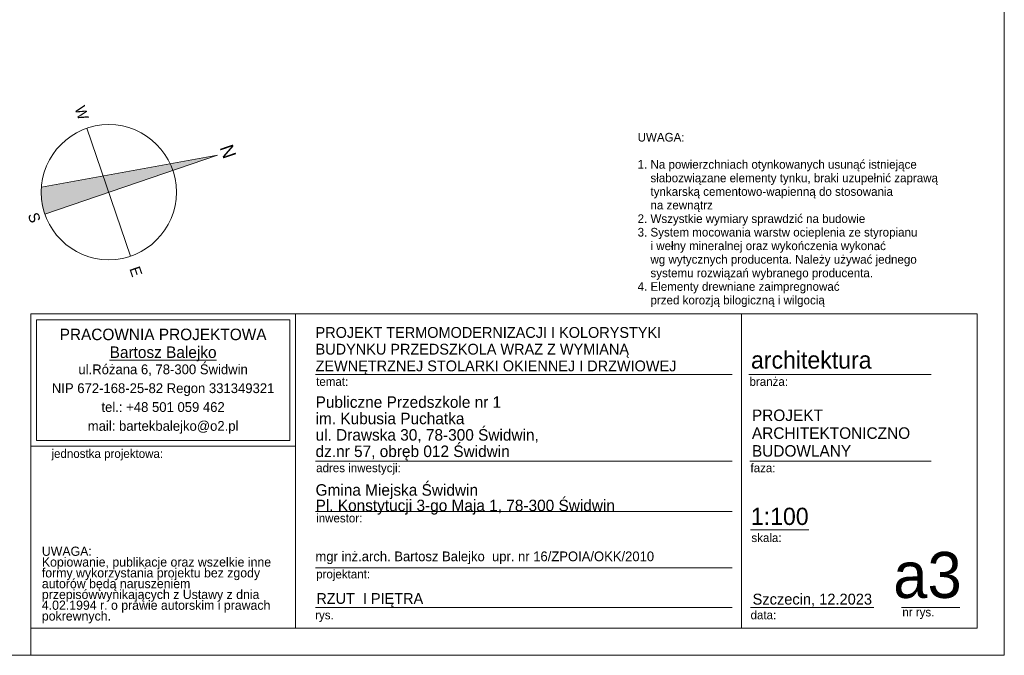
# Model space of a CAD drawing. Extents: x -21260 to 35740, y -2672 to 187028.
# Tile 86 of 120: x 17535 to 35740, y 77328 to 89081. Entities that reach past the tile are written whole.
import ezdxf

# ---------------------------------------------------------------- set-up
doc = ezdxf.new("R2010")
doc.units = 0
doc.header["$MEASUREMENT"] = 0
doc.layers.add('Arch opisy_Nr_Pióra__2', color=7, linetype='Continuous', lineweight=13, true_color=0x7f7f7f)
for name, color, linetype, lineweight in [('Arch opisy_Nr_Pióra__21', 7, 'Continuous', 13), ('Arch opisy_Nr_Pióra__5', 7, 'Continuous', 13), ('ARCH TABELA_Nr_Pióra__1', 7, 'Continuous', 25), ('ARCH TABELA_Nr_Pióra__21', 7, 'Continuous', 13), ('ARCH TABELA_Nr_Pióra__7', 7, 'Continuous', 13)]:
    doc.layers.add(name, color=color, linetype=linetype, lineweight=lineweight)
doc.styles.add('GENERATED_STYLE_10', font='txt')
doc.styles.add('GENERATED_STYLE_12', font='txt')
doc.styles.add('GENERATED_STYLE_2', font='txt')
doc.styles.add('GENERATED_STYLE_8', font='txt')
doc.styles.add('GENERATED_STYLE_9', font='txt')

msp = doc.modelspace()

# ---------------------------------------------------------------- hatches: boundary and pattern name
at = {"layer": 'Arch opisy_Nr_Pióra__5', "linetype": 'Continuous'}
msp.add_hatch(color=256, dxfattribs=at).paths.add_polyline_path([(21193.2, 86577.5), (20317.1, 86417.9), (19080.6, 86192.7), (17936.8, 85984.3, 0.1010966), (18000.3, 85488), (19183.3, 85891.7), (20366.3, 86295.4)], flags=0)

# ---------------------------------------------------------------- linework, layer by layer
for p, q in [((18779.6, 87074.7), (19587, 84708.7)), ((21193.2, 86577.5), (17936.8, 85984.3)), ((18000.3, 85488), (21193.2, 86577.5))]:
    msp.add_line(p, q, dxfattribs=at)
msp.add_circle((19183.3, 85891.7), 1250, dxfattribs=at)
at = {"layer": 'ARCH TABELA_Nr_Pióra__21', "linetype": 'Continuous'}
for p, q in [((35740.1, 107028.4), (35740.1, 77328.4)), ((17740.1, 83639.5), (35240.1, 83639.5)), ((17740.1, 77828.4), (17740.1, 83639.5)), ((17740.1, 81192.7), (17740.1, 83639.5)), ((17740.1, 83639.5), (22633.7, 83639.5)), ((22633.7, 81192.7), (22633.7, 83639.5)), ((22633.7, 83639.5), (22633.7, 77828.4)), ((30878.4, 83639.5), (30878.4, 77828.4)), ((35240.1, 83639.5), (35240.1, 77828.4)), ((17846.5, 83533.1), (22527.3, 83533.1)), ((17846.5, 81299.1), (17846.5, 83533.1)), ((22527.3, 81299.1), (22527.3, 83533.1)), ((22633.7, 77828.4), (22633.7, 83239.5)), ((23005.9, 82518.9), (30705.7, 82518.9)), ((31017.7, 82518.9), (34385, 82518.9)), ((17846.5, 81299.1), (22527.3, 81299.1)), ((17740.1, 81192.7), (22633.7, 81192.7)), ((23005.9, 80918.4), (30705.7, 80918.4)), ((31035.1, 80918.4), (34385, 80918.4)), ((23005.9, 79990.4), (30705.7, 79990.4)), ((31046.9, 79646.2), (32126.6, 79646.2)), ((23005.9, 78946.2), (30705.7, 78946.2)), ((23005.9, 78210.8), (30705.7, 78210.8)), ((31046.9, 78210.8), (33328.7, 78210.8)), ((33837.4, 78210.8), (34917, 78210.8)), ((17740.1, 77828.4), (22633.7, 77828.4)), ((17740.1, 77328.4), (17740.1, 77828.4)), ((17740.1, 77328.4), (17740.1, 77828.4)), ((17740.1, 77328.4), (17740.1, 77828.4)), ((35240.1, 77828.4), (22633.7, 77828.4)), ((35740.1, 77328.4), (-21259.9, 77328.4))]:
    msp.add_line(p, q, dxfattribs=at)

# ---------------------------------------------------------------- texts
at = {"layer": 'Arch opisy_Nr_Pióra__2', "linetype": 'Continuous', "attachment_point": 8, "rotation": 288.84142, "style": 'GENERATED_STYLE_2'}
for s, insert, char_height in [('{W}', (18588.1, 87326.3), 200), ('{N}', (21269.8, 86603.7), 250), ('{S}', (17707.6, 85388.1), 200), ('{E}', (19589.2, 84392.4), 200)]:
    msp.add_mtext(s, dxfattribs=dict(at, insert=insert, char_height=char_height))
at = {"layer": 'Arch opisy_Nr_Pióra__21', "linetype": 'Continuous', "insert": (28960.1, 83768.3), "char_height": 160, "width": 6280, "attachment_point": 7, "line_spacing_factor": 0.94074, "style": 'GENERATED_STYLE_12'}
msp.add_mtext('{UWAGA:\\P\\P1. Na powierzchniach otynkowanych usunąć istniejące  \\P    słabozwiązane elementy tynku, braki uzupełnić zaprawą \\P    tynkarską cementowo-wapienną do stosowania \\P    na zewnątrz\\P2. Wszystkie wymiary sprawdzić na budowie\\P3. System mocowania warstw ocieplenia ze styropianu \\P    i wełny mineralnej oraz wykończenia wykonać \\P    wg wytycznych producenta. Należy używać jednego \\P    systemu rozwiązań wybranego producenta.\\P4. Elementy drewniane zaimpregnować\\P    przed korozją bilogiczną i wilgocią}', dxfattribs=at)
at = {"layer": 'ARCH TABELA_Nr_Pióra__1', "linetype": 'Continuous', "style": 'GENERATED_STYLE_8'}
for s, insert, char_height, attachment_point, line_spacing_factor in [('{PROJEKT \\PARCHITEKTONICZNO\\PBUDOWLANY}', (31073.8, 81873.2), 212.84, 1, 0.9285), ('{Gmina Miejska Świdwin\\PPl. Konstytucji 3-go Maja 1, 78-300 Świdwin}', (23005.9, 79929.1), 212.766, 7, 0.807442)]:
    msp.add_mtext(s, dxfattribs=dict(at, insert=insert, char_height=char_height, attachment_point=attachment_point, line_spacing_factor=line_spacing_factor))
at = {"layer": 'ARCH TABELA_Nr_Pióra__7', "linetype": 'Continuous'}
for s, insert, char_height, attachment_point, line_spacing_factor, style in [('{PROJEKT TERMOMODERNIZACJI I KOLORYSTYKI\\PBUDYNKU PRZEDSZKOLA WRAZ Z WYMIANĄ \\PZEWNĘTRZNEJ STOLARKI OKIENNEJ I DRZWIOWEJ }', (23005.9, 82518.7), 200, 7, 0.927967, 'GENERATED_STYLE_9'), ('{PRACOWNIA PROJEKTOWA\\P\\LBartosz Balejko}', (20186.9, 83368.2), 212.766, 2, 0.926719, 'GENERATED_STYLE_10'), ('{Publiczne Przedszkole nr 1\\Pim. Kubusia Puchatka\\Pul. Drawska 30, 78-300 Świdwin, \\Pdz.nr 57, obręb 012 Świdwin}', (23005.9, 80930.1), 212.766, 7, 0.855122, 'GENERATED_STYLE_8')]:
    msp.add_mtext(s, dxfattribs=dict(at, insert=insert, char_height=char_height, attachment_point=attachment_point, line_spacing_factor=line_spacing_factor, style=style))
for s, insert, char_height, attachment_point, style in [('{architektura}', (31056.4, 82948.5), 319.16, 1, 'GENERATED_STYLE_8'), ('{branża:}', (31029.5, 82470.1), 159.58, 1, 'GENERATED_STYLE_8'), ('{temat:}', (23016.6, 82470.1), 159.58, 1, 'GENERATED_STYLE_8'), ('{jednostka projektowa:}', (18123, 81138.1), 159.58, 1, 'GENERATED_STYLE_8'), ('{adres inwestycji:}', (23016.6, 80873.4), 159.58, 1, 'GENERATED_STYLE_8'), ('{faza:}', (31046.9, 80873.4), 159.58, 1, 'GENERATED_STYLE_8'), ('{inwestor:}', (23016.6, 79945.3), 159.58, 1, 'GENERATED_STYLE_8'), ('{1:100}', (31054.3, 80057.4), 319.16, 1, 'GENERATED_STYLE_8'), ('{skala:}', (31064.6, 79581.9), 159.58, 1, 'GENERATED_STYLE_8'), ('{mgr inż.arch. Bartosz Balejko  upr. nr 16/ZPOIA/OKK/2010}', (23003.7, 79248), 180, 1, 'GENERATED_STYLE_8'), ('{a3}', (34952.8, 79239.5), 851.16, 3, 'GENERATED_STYLE_8'), ('{projektant:}', (23016.6, 78909.7), 159.58, 1, 'GENERATED_STYLE_8'), ('{RZUT  I PIĘTRA}', (23019.7, 78479.3), 200, 1, 'GENERATED_STYLE_9'), ('{Szczecin, 12.2023}', (31085.6, 78468.1), 202.128, 1, 'GENERATED_STYLE_8'), ('{rys.}', (22998.7, 78153.6), 159.58, 1, 'GENERATED_STYLE_8'), ('{data:}', (31048.3, 78153.6), 159.58, 1, 'GENERATED_STYLE_8'), ('{nr rys.}', (33855.1, 78207), 159.58, 1, 'GENERATED_STYLE_8')]:
    msp.add_mtext(s, dxfattribs=dict(at, insert=insert, char_height=char_height, attachment_point=attachment_point, style=style))
at = {"layer": 'ARCH TABELA_Nr_Pióra__7', "linetype": 'Continuous', "style": 'GENERATED_STYLE_8'}
for s, insert, char_height, width, attachment_point, line_spacing_factor in [('{ul.Różana 6, 78-300 Świdwin\\PNIP 672-168-25-82 Regon 331349321\\Ptel.: +48 501 059 462\\Pmail: bartekbalejko@o2.pl}', (20186.9, 82706.3), 180.852, 7974.447, 2, 1.156383), ('{UWAGA:\\PKopiowanie, publikacje oraz wszelkie inne formy wykorzystania projektu bez zgody autorów będą naruszeniem przepisówwynikających z Ustawy z dnia 4.02.1994 r. o prawie autorskim i prawach pokrewnych.}', (17945.2, 79338.1), 170.2128, 4483.408, 1, 0.703415)]:
    msp.add_mtext(s, dxfattribs=dict(at, insert=insert, char_height=char_height, width=width, attachment_point=attachment_point, line_spacing_factor=line_spacing_factor))

doc.saveas('drawing.dxf')
